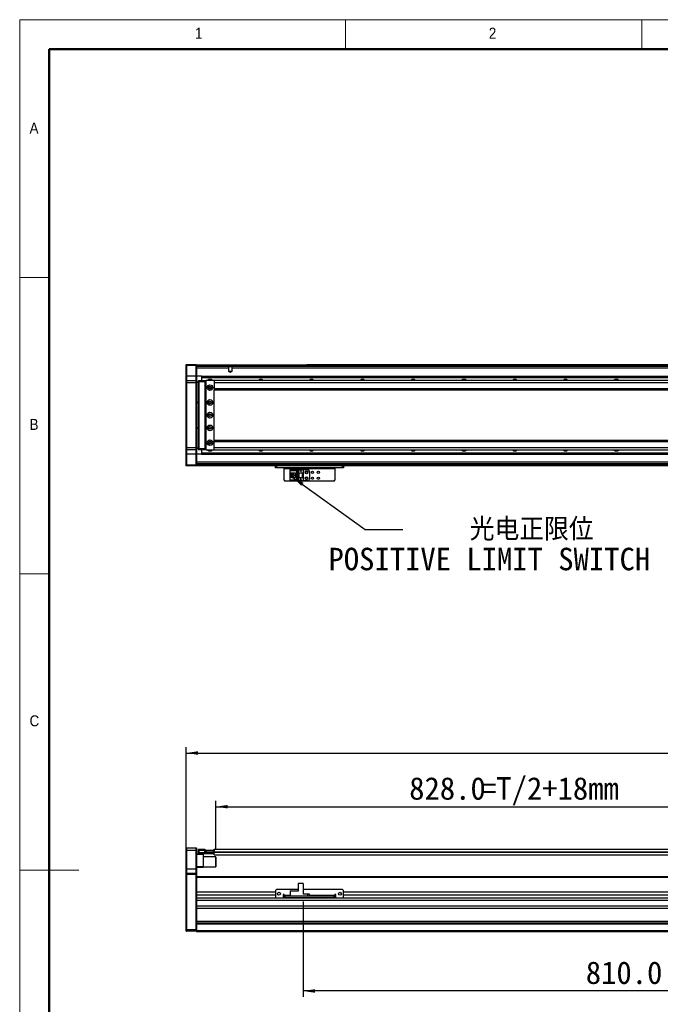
# Model space of a CAD drawing. Header units: millimetres. Extents: x 35 to 2905, y 35 to 2044.
# Tile 2 of 6: x 35 to 792, y 881 to 2044. Entities that reach past the tile are written whole.
import ezdxf

# ---------------------------------------------------------------- set-up
doc = ezdxf.new("R2010")
doc.units = ezdxf.units.MM
doc.header["$LTSCALE"] = 7
doc.layers.add('DIMNS', color=7, linetype='Continuous')
doc.styles.add('SLDTEXTSTYLE1', font='Gothic.ttf', dxfattribs={"width": 0.913})
doc.styles.add('SLDTEXTSTYLE8', font='txt')
doc.styles.add('SLDTEXTSTYLE9', font='txt', dxfattribs={"bigfont": 'bigfont'})
doc.dimstyles.new('SLDDIMSTYLE0', dxfattribs={"dimtxt": 26.6, "dimasz": 14, "dimexe": 0, "dimexo": 0.0625, "dimgap": 6.65, "dimtad": 2, "dimdec": 1, "dimrnd": 1e-09, "dimzin": 4, "dimdsep": 46, "dimtxsty": 'SLDTEXTSTYLE8', "dimsah": 1, "dimcen": 0.09, "dimadec": 0, "dimazin": 1, "dimtfac": 1, "dimtdec": 1, "dimtofl": 0, "dimtmove": 0, "dimatfit": 3, "dimfxl": 0, "dimfrac": 2, "dimtolj": 1, "dimtzin": 12, "dimarcsym": 0})
doc.dimstyles.new('SLDDIMSTYLE3', dxfattribs={"dimtxt": 0.18, "dimasz": 14, "dimexe": 0, "dimexo": 0.0625, "dimgap": 0, "dimtad": 0, "dimtih": 1, "dimtoh": 1, "dimdec": 0, "dimrnd": 1e-09, "dimzin": 0, "dimdsep": 46, "dimtxsty": 'Standard', "dimsah": 1, "dimcen": 0.09, "dimadec": 0, "dimazin": 0, "dimtfac": 14, "dimtdec": 0, "dimtofl": 0, "dimtmove": 0, "dimatfit": 3, "dimfxl": 0, "dimfrac": 2, "dimtolj": 1, "dimtzin": 0, "dimarcsym": 0})

# ---------------------------------------------------------------- blocks, each defined once
blk = doc.blocks.new('_D')
at = {"layer": 'DIMNS'}
for p, q in [((231.8, 1043.4), (231.8, 1185)), ((231.8, 1178), (2147.8, 1178)), ((2147.8, 1043.4), (2147.8, 1185))]:
    blk.add_line(p, q, dxfattribs=at)
for points in [[(231.8, 1178), (245.8, 1175.9), (245.8, 1180.1)], [(2147.8, 1178), (2133.8, 1180.1), (2133.8, 1175.9)]]:
    blk.add_solid(points, dxfattribs=at)
at = {"layer": 'DIMNS', "insert": (1144.1, 1212.9), "char_height": 26.6, "attachment_point": 1, "style": 'SLDTEXTSTYLE8'}
blk.add_mtext('1916.0', dxfattribs=at)
blk = doc.blocks.new('_D_1')
at = {"layer": 'DIMNS'}
for p, q in [((266.8, 1064.1), (266.8, 1121.6)), ((1094.8, 1070.9), (1094.8, 1121.6)), ((266.8, 1114.6), (1094.8, 1114.6))]:
    blk.add_line(p, q, dxfattribs=at)
for points in [[(266.8, 1114.6), (280.8, 1112.5), (280.8, 1116.7)], [(1094.8, 1114.6), (1080.8, 1116.7), (1080.8, 1112.5)]]:
    blk.add_solid(points, dxfattribs=at)
at = {"layer": 'DIMNS', "char_height": 26.6, "attachment_point": 1, "style": 'SLDTEXTSTYLE8'}
for s, insert in [('=T/2+18mm', (579.9, 1149.5)), ('828.0', (495.1, 1149.5))]:
    blk.add_mtext(s, dxfattribs=dict(at, insert=insert))
blk = doc.blocks.new('_D_4')
at = {"layer": 'DIMNS'}
for p, q in [((369.8, 1002.5), (369.8, 890)), ((1179.8, 1009.6), (1179.8, 890)), ((1179.8, 897), (369.8, 897))]:
    blk.add_line(p, q, dxfattribs=at)
for points in [[(369.8, 897), (383.8, 894.9), (383.8, 899.1)], [(1179.8, 897), (1165.8, 899.1), (1165.8, 894.9)]]:
    blk.add_solid(points, dxfattribs=at)
at = {"layer": 'DIMNS', "insert": (703.7, 931.9), "char_height": 26.6, "attachment_point": 1, "style": 'SLDTEXTSTYLE8'}
blk.add_mtext('810.0', dxfattribs=at)
blk = doc.blocks.new('SW_NOTE_5')
at = {"layer": 'DIMNS', "color": 0, "char_height": 26.6, "attachment_point": 2}
for s, insert, style in [('    光电正限位', (104.9, 13.6), 'SLDTEXTSTYLE9'), ('POSITIVE LIMIT SWITCH', (102.3, -21.5), 'SLDTEXTSTYLE8')]:
    blk.add_mtext(s, dxfattribs=dict(at, insert=insert, style=style))

msp = doc.modelspace()

# ---------------------------------------------------------------- linework, layer by layer
at = {"color": 7, "linetype": 'Continuous', "lineweight": 18}
for p, q in [((2905, 2044), (35, 2044)), ((35, 2044), (35, 35)), ((420, 2009), (420, 2044)), ((770, 2044), (770, 2009)), ((70, 2009), (2870, 2009)), ((70, 2009), (70, 70)), ((70, 1739.5), (35, 1739.5)), ((35, 1389.5), (70, 1389.5)), ((35, 1039.5), (105, 1039.5))]:
    msp.add_line(p, q, dxfattribs=at)
at = {"color": 7, "linetype": 'Continuous', "lineweight": 50}
for p, q in [((2870, 2009), (70, 2009)), ((70, 2009), (70, 70))]:
    msp.add_line(p, q, dxfattribs=at)
at = {"color": 7, "linetype": 'Continuous', "lineweight": 25}
for p, q in [((231.8, 1636.68), (232.1, 1636.98)), ((231.8, 1635.48), (231.8, 1636.68)), ((231.8, 1635.48), (232.1, 1635.48)), ((231.8, 1622.98), (231.8, 1635.48)), ((232.1, 1636.98), (232.1, 1635.48)), ((232.1, 1636.98), (243.5, 1636.98)), ((232.1, 1635.48), (232.1, 1622.98)), ((243.5, 1635.48), (232.1, 1635.48)), ((243.5, 1635.48), (243.5, 1636.98)), ((243.5, 1636.98), (243.8, 1636.68)), ((243.5, 1622.98), (243.5, 1635.48)), ((243.5, 1635.48), (243.8, 1635.48)), ((243.8, 1636.68), (243.8, 1635.48)), ((243.8, 1636.48), (1121.8, 1636.48)), ((243.8, 1635.48), (243.8, 1622.98)), ((1121.8, 1634.49), (243.8, 1634.49)), ((282.16, 1632.49), (243.8, 1632.49)), ((282.16, 1628.38), (282.16, 1632.49)), ((285.44, 1628.38), (282.16, 1628.38)), ((285.44, 1632.49), (285.44, 1628.38)), ((374.3, 1636.78), (1121.8, 1636.78)), ((374.3, 1636.78), (374.3, 1636.58)), ((374.3, 1636.58), (1121.8, 1636.58)), ((374.3, 1636.48), (374.3, 1636.58)), ((231.8, 1622.98), (232.1, 1622.98)), ((231.8, 1617.68), (231.8, 1622.98)), ((232.1, 1617.98), (231.8, 1617.68)), ((231.8, 1614.98), (231.8, 1617.68)), ((232.1, 1622.98), (232.1, 1617.98)), ((243.5, 1622.98), (232.1, 1622.98)), ((232.1, 1617.98), (232.1, 1614.98)), ((232.1, 1617.98), (243.5, 1617.98)), ((243.5, 1617.98), (243.5, 1622.98)), ((243.5, 1622.98), (243.8, 1622.98)), ((243.5, 1614.98), (243.5, 1617.98)), ((243.5, 1617.98), (243.8, 1617.68)), ((249.8, 1622.99), (243.8, 1622.99)), ((243.8, 1622.98), (243.8, 1617.68)), ((243.8, 1617.68), (243.8, 1614.98)), ((243.8, 1616.48), (246.3, 1616.48)), ((246.3, 1617.68), (246.6, 1617.98)), ((246.3, 1616.48), (246.3, 1617.68)), ((246.3, 1537.48), (246.3, 1616.48)), ((246.3, 1616.48), (246.6, 1616.48)), ((246.6, 1617.98), (246.6, 1616.48)), ((246.6, 1617.98), (253.8, 1617.98)), ((246.6, 1616.48), (246.6, 1537.48)), ((253.8, 1616.48), (246.6, 1616.48)), ((249.8, 1622.99), (1094.8, 1622.99)), ((249.8, 1622.99), (249.8, 1622.7)), ((249.8, 1622.7), (1094.8, 1622.7)), ((249.8, 1622.7), (249.8, 1621.8)), ((249.8, 1621.8), (1094.8, 1621.8)), ((249.8, 1621.8), (249.8, 1621.5)), ((249.8, 1621.5), (1094.8, 1621.5)), ((249.8, 1621.5), (249.8, 1617.98)), ((253.8, 1617.98), (253.8, 1616.48)), ((253.8, 1617.98), (255.3, 1617.98)), ((255, 1617.68), (253.8, 1617.68)), ((253.8, 1616.48), (253.8, 1537.48)), ((255.3, 1617.98), (254.8, 1617.48)), ((254.8, 1617.48), (254.8, 1536.48)), ((264.3, 1617.98), (255.3, 1617.98)), ((264.8, 1617.48), (264.3, 1617.98)), ((2115.3, 1617.98), (264.8, 1617.98)), ((264.8, 1617.98), (264.8, 1617.48)), ((264.8, 1617.35), (264.8, 1617.48)), ((264.8, 1617.35), (264.8, 1614.98)), ((231.8, 1538.98), (231.8, 1614.98)), ((232.1, 1614.98), (231.8, 1614.98)), ((232.1, 1614.98), (232.1, 1538.98)), ((243.5, 1614.98), (232.1, 1614.98)), ((243.5, 1538.98), (243.5, 1614.98)), ((243.5, 1614.98), (243.8, 1614.98)), ((246.3, 1615.48), (243.8, 1615.48)), ((243.8, 1614.98), (243.8, 1538.98)), ((254.8, 1615.98), (254.3, 1615.98)), ((254.3, 1615.98), (254.3, 1537.98)), ((260.95, 1609.98), (258.66, 1609.98)), ((2115.8, 1614.98), (264.8, 1614.98)), ((264.8, 1614.98), (264.8, 1607.98)), ((2115.8, 1607.98), (264.8, 1607.98)), ((264.8, 1607.98), (264.8, 1606.98)), ((264.8, 1606.98), (2115.8, 1606.98)), ((264.8, 1546.98), (264.8, 1606.98)), ((243.8, 1592.48), (246.3, 1592.48)), ((246.3, 1591.48), (243.8, 1591.48)), ((243.8, 1562.48), (246.3, 1562.48)), ((246.3, 1561.48), (243.8, 1561.48)), ((2115.8, 1546.98), (264.8, 1546.98)), ((264.8, 1545.98), (264.8, 1546.98)), ((231.8, 1536.28), (231.8, 1538.98)), ((232.1, 1538.98), (231.8, 1538.98)), ((232.1, 1535.98), (231.8, 1536.28)), ((231.8, 1530.98), (231.8, 1536.28)), ((232.1, 1538.98), (232.1, 1535.98)), ((232.1, 1538.98), (243.5, 1538.98)), ((243.5, 1535.98), (232.1, 1535.98)), ((232.1, 1535.98), (232.1, 1530.98)), ((243.5, 1535.98), (243.5, 1538.98)), ((243.5, 1538.98), (243.8, 1538.98)), ((243.5, 1535.98), (243.8, 1536.28)), ((243.5, 1530.98), (243.5, 1535.98)), ((243.8, 1538.98), (243.8, 1536.28)), ((243.8, 1538.48), (246.3, 1538.48)), ((246.3, 1537.48), (243.8, 1537.48)), ((243.8, 1536.28), (243.8, 1530.98)), ((246.3, 1536.28), (246.3, 1537.48)), ((246.3, 1537.48), (246.6, 1537.48)), ((246.3, 1536.28), (246.6, 1535.98)), ((246.6, 1537.48), (246.6, 1535.98)), ((246.6, 1537.48), (253.8, 1537.48)), ((253.8, 1535.98), (246.6, 1535.98)), ((249.8, 1535.98), (249.8, 1532.46)), ((253.8, 1537.48), (253.8, 1535.98)), ((253.8, 1536.28), (255, 1536.28)), ((255.3, 1535.98), (253.8, 1535.98)), ((254.3, 1537.98), (254.8, 1537.98)), ((254.8, 1536.48), (255.3, 1535.98)), ((255.3, 1535.98), (264.3, 1535.98)), ((258.66, 1543.98), (260.95, 1543.98)), ((264.3, 1535.98), (264.8, 1536.48)), ((264.8, 1545.98), (2115.8, 1545.98)), ((264.8, 1538.98), (264.8, 1545.98)), ((264.8, 1538.98), (2115.8, 1538.98)), ((264.8, 1536.62), (264.8, 1538.98)), ((264.8, 1536.48), (264.8, 1536.62)), ((264.8, 1535.98), (264.8, 1536.48)), ((264.8, 1535.98), (2115.3, 1535.98)), ((232.1, 1530.98), (231.8, 1530.98)), ((231.8, 1518.48), (231.8, 1530.98)), ((243.5, 1530.98), (232.1, 1530.98)), ((232.1, 1530.98), (232.1, 1518.48)), ((243.8, 1530.98), (243.5, 1530.98)), ((243.5, 1518.48), (243.5, 1530.98)), ((243.8, 1530.98), (243.8, 1518.48)), ((249.8, 1530.98), (243.8, 1530.98)), ((249.8, 1532.46), (1094.8, 1532.46)), ((249.8, 1532.46), (249.8, 1532.17)), ((249.8, 1532.17), (1094.8, 1532.17)), ((249.8, 1532.17), (249.8, 1531.27)), ((249.8, 1531.27), (1094.8, 1531.27)), ((249.8, 1531.27), (249.8, 1530.98)), ((249.8, 1530.98), (1094.8, 1530.98)), ((232.1, 1518.48), (231.8, 1518.48)), ((231.8, 1517.28), (231.8, 1518.48)), ((232.1, 1516.98), (231.8, 1517.28)), ((232.1, 1518.48), (232.1, 1516.98)), ((232.1, 1518.48), (243.5, 1518.48)), ((243.5, 1516.98), (232.1, 1516.98)), ((243.5, 1516.98), (243.5, 1518.48)), ((243.8, 1518.48), (243.5, 1518.48)), ((243.8, 1517.28), (243.5, 1516.98)), ((1179.8, 1519.48), (243.8, 1519.48)), ((243.8, 1518.48), (243.8, 1517.28)), ((243.8, 1517.28), (243.8, 1516.98)), ((1179.8, 1516.98), (243.8, 1516.98)), ((337.3, 1514.98), (337.3, 1516.98)), ((338.3, 1514.98), (337.3, 1514.98)), ((338.3, 1516.98), (338.3, 1514.98)), ((416.3, 1514.98), (338.3, 1514.98)), ((347.3, 1514.98), (347.3, 1513.98)), ((347.3, 1513.98), (407.3, 1513.98)), ((347.3, 1500.18), (347.3, 1513.98)), ((354.6, 1511.88), (354.6, 1512.68)), ((354.6, 1512.68), (363.8, 1512.68)), ((362.9, 1511.88), (354.6, 1511.88)), ((354.6, 1511.88), (354.6, 1511.38)), ((362.4, 1511.38), (362.9, 1511.88)), ((362.9, 1500.08), (362.9, 1511.88)), ((363.8, 1512.68), (369.8, 1512.68)), ((363.8, 1512.68), (363.8, 1508.98)), ((366.4, 1511.58), (367.2, 1511.58)), ((366.4, 1511.18), (366.4, 1511.58)), ((367.2, 1511.58), (367.2, 1511.18)), ((369.8, 1512.68), (369.8, 1508.98)), ((369.8, 1512.68), (375.3, 1512.68)), ((407.3, 1513.98), (407.3, 1514.98)), ((407.3, 1513.98), (407.3, 1500.18)), ((416.3, 1514.98), (416.3, 1516.98)), ((417.3, 1514.98), (416.3, 1514.98)), ((417.3, 1516.98), (417.3, 1514.98)), ((347.3, 1500.18), (348.3, 1499.18)), ((362.4, 1511.38), (354.6, 1511.38)), ((354.6, 1508.78), (354.6, 1511.38)), ((354.6, 1508.78), (360.8, 1508.78)), ((354.6, 1503.18), (354.6, 1508.78)), ((360.8, 1503.18), (354.6, 1503.18)), ((354.6, 1500.58), (354.6, 1503.18)), ((354.6, 1500.58), (362.4, 1500.58)), ((354.6, 1500.58), (354.6, 1500.08)), ((354.6, 1500.08), (362.9, 1500.08)), ((354.6, 1499.28), (354.6, 1500.08)), ((355.9, 1503.18), (355.9, 1508.78)), ((356.4, 1508.43), (356.4, 1508.78)), ((360.8, 1508.43), (356.4, 1508.43)), ((356.4, 1503.53), (356.4, 1508.43)), ((356.4, 1503.18), (356.4, 1503.53)), ((356.4, 1503.53), (360.8, 1503.53)), ((357.36, 1506.78), (357.36, 1505.18)), ((359.2, 1506.78), (357.36, 1506.78)), ((357.36, 1505.18), (359.2, 1505.18)), ((359.2, 1506.78), (359.2, 1505.18)), ((360.8, 1508.78), (360.8, 1503.18)), ((362.4, 1500.58), (362.4, 1511.38)), ((362.9, 1500.08), (362.4, 1500.58)), ((363.8, 1508.98), (369.8, 1508.98)), ((363.8, 1508.98), (363.8, 1502.98)), ((369.8, 1502.98), (363.8, 1502.98)), ((363.8, 1502.98), (363.8, 1499.28)), ((364.3, 1508.98), (364.3, 1502.98)), ((364.6, 1508.98), (364.6, 1502.98)), ((366.2, 1511.18), (366.4, 1511.18)), ((366.8, 1509.98), (366.2, 1511.18)), ((366.2, 1501.58), (366.4, 1501.58)), ((366.8, 1500.38), (366.2, 1501.58)), ((366.4, 1501.98), (367.2, 1501.98)), ((366.4, 1501.58), (366.4, 1501.98)), ((367.4, 1511.18), (366.8, 1509.98)), ((367.4, 1501.58), (366.8, 1500.38)), ((367.2, 1511.18), (367.4, 1511.18)), ((367.2, 1501.98), (367.2, 1501.58)), ((367.2, 1501.58), (367.4, 1501.58)), ((369, 1502.98), (369, 1508.98)), ((369.3, 1502.98), (369.3, 1508.98)), ((369.8, 1508.98), (369.8, 1502.98)), ((369.8, 1502.98), (369.8, 1499.28)), ((377.3, 1510.68), (377.3, 1501.28)), ((406.3, 1499.18), (407.3, 1500.18)), ((406.3, 1499.18), (348.3, 1499.18)), ((363.8, 1499.28), (354.6, 1499.28)), ((369.8, 1499.28), (363.8, 1499.28)), ((375.3, 1499.28), (369.8, 1499.28)), ((232.1, 1065.99), (231.8, 1065.69)), ((231.8, 1062.99), (231.8, 1065.69)), ((232.1, 1062.99), (231.8, 1062.99)), ((231.8, 1040.99), (231.8, 1062.99)), ((232.1, 1065.99), (232.1, 1062.99)), ((232.1, 1065.99), (243.5, 1065.99)), ((232.1, 1062.99), (232.1, 1040.99)), ((243.5, 1062.99), (232.1, 1062.99)), ((243.5, 1062.99), (243.5, 1065.99)), ((243.5, 1065.99), (243.8, 1065.69)), ((243.5, 1040.99), (243.5, 1062.99)), ((243.5, 1062.99), (243.8, 1062.99)), ((243.8, 1065.69), (243.8, 1062.99)), ((243.8, 1062.99), (243.8, 1040.99)), ((243.8, 1058.99), (246.6, 1058.99)), ((246.3, 1064.19), (246.6, 1064.49)), ((246.3, 1062.99), (246.3, 1064.19)), ((246.3, 1060.49), (246.3, 1062.99)), ((246.3, 1062.99), (246.6, 1062.99)), ((246.3, 1059.29), (246.3, 1060.49)), ((246.6, 1060.49), (246.3, 1060.49)), ((246.6, 1058.99), (246.3, 1059.29)), ((246.6, 1064.49), (246.6, 1062.99)), ((246.6, 1064.49), (253.8, 1064.49)), ((246.6, 1062.99), (246.6, 1060.49)), ((253.8, 1062.99), (246.6, 1062.99)), ((246.6, 1060.49), (246.6, 1058.99)), ((246.6, 1060.49), (264, 1060.49)), ((264, 1058.99), (246.6, 1058.99)), ((251.8, 1058.99), (251.8, 1057.99)), ((253.8, 1064.49), (253.8, 1062.99)), ((253.8, 1060.69), (253.8, 1062.99)), ((253.8, 1060.99), (264, 1060.99)), ((264, 1060.69), (253.8, 1060.69)), ((254.3, 1060.99), (254.3, 1061.19)), ((254.3, 1061.19), (254.8, 1061.19)), ((254.8, 1061.19), (254.8, 1063.19)), ((254.8, 1063.19), (255.3, 1063.19)), ((255.3, 1061.19), (254.8, 1061.19)), ((255.3, 1063.19), (255.3, 1061.19)), ((255.3, 1063.19), (264.3, 1063.19)), ((255.3, 1061.19), (264.3, 1061.19)), ((264, 1060.99), (264, 1060.69)), ((264, 1060.99), (264.3, 1060.69)), ((264, 1060.99), (264.8, 1060.99)), ((264, 1060.49), (264, 1060.69)), ((264, 1060.69), (264.3, 1060.69)), ((264, 1058.99), (264, 1060.49)), ((264, 1060.49), (264.3, 1060.49)), ((264, 1058.99), (264.3, 1059.29)), ((264.3, 1061.19), (264.3, 1063.19)), ((264.3, 1063.19), (264.8, 1063.19)), ((264.8, 1061.19), (264.3, 1061.19)), ((264.3, 1060.69), (264.3, 1060.49)), ((264.3, 1060.49), (264.3, 1059.29)), ((264.8, 1064.34), (2115.8, 1064.34)), ((264.8, 1063.19), (264.8, 1064.34)), ((264.8, 1063.19), (264.8, 1063)), ((264.8, 1061.34), (264.8, 1063)), ((264.8, 1060.84), (264.8, 1061.34)), ((264.8, 1057.84), (264.8, 1060.84)), ((251.8, 1057.99), (243.8, 1057.99)), ((251.8, 1057.99), (251.8, 1043.99)), ((266.5, 1055.49), (251.8, 1055.49)), ((264.8, 1057.84), (1094.8, 1057.84)), ((266.8, 1055.19), (266.5, 1055.49)), ((266.5, 1043.89), (266.5, 1055.49)), ((266.8, 1055.19), (266.8, 1044.17)), ((232.1, 1040.99), (231.8, 1040.99)), ((231.8, 1035.69), (231.8, 1040.99)), ((232.1, 1035.99), (231.8, 1035.69)), ((231.8, 1034.49), (231.8, 1035.69)), ((232.1, 1040.99), (232.1, 1035.99)), ((243.5, 1040.99), (232.1, 1040.99)), ((232.1, 1035.99), (232.1, 1034.49)), ((232.1, 1035.99), (243.5, 1035.99)), ((243.5, 1035.99), (243.5, 1040.99)), ((243.8, 1040.99), (243.5, 1040.99)), ((243.5, 1034.49), (243.5, 1035.99)), ((243.8, 1035.69), (243.5, 1035.99)), ((243.8, 1043.99), (251.8, 1043.99)), ((251.8, 1042.99), (243.8, 1042.99)), ((243.8, 1040.99), (243.8, 1035.69)), ((243.8, 1035.69), (243.8, 1034.49)), ((251.8, 1043.99), (251.8, 1042.99)), ((251.8, 1043.49), (266.5, 1043.49)), ((266.5, 1043.49), (266.5, 1043.89)), ((266.5, 1043.49), (266.8, 1043.79)), ((266.8, 1044.17), (266.8, 1043.79)), ((231.8, 969.62), (231.8, 1034.49)), ((232.1, 1034.49), (231.8, 1034.49)), ((232.1, 1034.49), (232.1, 969.49)), ((243.5, 1034.49), (232.1, 1034.49)), ((243.5, 969.49), (243.5, 1034.49)), ((243.8, 1034.49), (243.5, 1034.49)), ((243.8, 1034.49), (243.8, 1031.71)), ((1179.8, 1031.99), (243.8, 1031.99)), ((243.8, 1031.71), (243.8, 1030.99)), ((243.8, 1030.99), (243.8, 1013.54)), ((363.8, 1023.74), (363.8, 1014.84)), ((369.8, 1023.74), (363.8, 1023.74)), ((369.8, 1023.74), (369.8, 1011.34)), ((243.8, 1013.54), (243.8, 1010.14)), ((337.3, 1013.54), (243.8, 1013.54)), ((338.3, 1016.84), (337.3, 1015.84)), ((337.3, 1015.84), (337.3, 1007.84)), ((363.8, 1016.84), (338.3, 1016.84)), ((354.6, 1015.34), (362.4, 1015.34)), ((354.6, 1015.34), (354.6, 1014.84)), ((354.6, 1014.84), (354.6, 1008.84)), ((363.8, 1014.84), (354.6, 1014.84)), ((362.9, 1014.84), (362.4, 1015.34)), ((416.3, 1016.84), (369.8, 1016.84)), ((417.3, 1015.84), (416.3, 1016.84)), ((417.3, 1007.84), (417.3, 1015.84)), ((1962.3, 1013.54), (417.3, 1013.54)), ((337.3, 1010.14), (243.8, 1010.14)), ((243.8, 1010.14), (243.8, 1006.62)), ((2135.8, 1006.62), (243.8, 1006.62)), ((243.8, 1006.62), (243.8, 1005.31)), ((243.8, 1005.31), (243.8, 969.62)), ((2135.8, 1004.02), (243.8, 1004.02)), ((337.3, 1007.84), (338.3, 1006.84)), ((338.3, 1006.84), (346.3, 1006.84)), ((347.3, 1010.84), (346.3, 1010.84)), ((346.3, 1010.84), (346.3, 1006.84)), ((347.3, 1010.14), (346.3, 1010.14)), ((347.3, 1009.84), (347.3, 1010.84)), ((347.3, 1009.84), (347.3, 1008.84)), ((347.3, 1006.84), (347.3, 1008.84)), ((347.3, 1008.84), (348.3, 1008.84)), ((348.3, 1006.84), (347.3, 1006.84)), ((348.3, 1008.84), (348.3, 1006.84)), ((406.3, 1008.84), (348.3, 1008.84)), ((406.3, 1006.84), (348.3, 1006.84)), ((375.3, 1011.34), (369.8, 1011.34)), ((375.3, 1008.84), (375.3, 1011.34)), ((377.3, 1011.34), (375.3, 1011.34)), ((377.3, 1008.84), (377.3, 1011.34)), ((406.3, 1006.84), (406.3, 1008.84)), ((406.3, 1008.84), (407.3, 1008.84)), ((407.3, 1006.84), (406.3, 1006.84)), ((408.3, 1010.84), (407.3, 1010.84)), ((407.3, 1010.84), (407.3, 1009.84)), ((408.3, 1010.14), (407.3, 1010.14)), ((407.3, 1008.84), (407.3, 1009.84)), ((407.3, 1008.84), (407.3, 1006.84)), ((408.3, 1006.84), (408.3, 1010.84)), ((408.3, 1006.84), (416.3, 1006.84)), ((416.3, 1006.84), (417.3, 1007.84)), ((1962.3, 1010.14), (417.3, 1010.14)), ((2135.8, 997.09), (243.8, 997.09)), ((2135.8, 994.5), (243.8, 994.5)), ((2135.8, 978.99), (243.8, 978.99)), ((2135.8, 976.99), (243.8, 976.99)), ((231.8, 967.79), (231.8, 969.62)), ((231.8, 969.62), (232.1, 969.49)), ((231.8, 967.79), (232.1, 967.49)), ((232.1, 969.49), (232.1, 967.49)), ((232.1, 969.49), (243.5, 969.49)), ((243.5, 967.49), (232.1, 967.49)), ((243.8, 969.62), (243.5, 969.49)), ((243.5, 967.49), (243.5, 969.49)), ((243.8, 967.79), (243.5, 967.49)), ((2135.8, 975.99), (243.8, 975.99)), ((243.8, 969.62), (243.8, 969.42)), ((243.8, 969.42), (243.8, 967.99)), ((2135.8, 967.99), (243.8, 967.99)), ((243.8, 967.99), (243.8, 966.99)), ((2135.8, 966.99), (243.8, 966.99))]:
    msp.add_line(p, q, dxfattribs=at)
at = {"color": 8, "linetype": 'Continuous', "lineweight": 25}
for p, q in [((1121.8, 1635.98), (243.8, 1635.98)), ((1094.8, 1632.49), (285.44, 1632.49)), ((1094.8, 1521.48), (243.8, 1521.48)), ((1179.8, 1517.98), (243.8, 1517.98)), ((264.8, 1061.34), (1094.8, 1061.34)), ((264.8, 1060.84), (1094.8, 1060.84)), ((1179.8, 1030.99), (243.8, 1030.99)), ((354.6, 1009.84), (347.3, 1009.84)), ((407.3, 1009.84), (377.3, 1009.84))]:
    msp.add_line(p, q, dxfattribs=at)
at = {"color": 7, "linetype": 'Continuous', "lineweight": 25}
for centre, radius in [((259.8, 1609.48), 3.36), ((259.8, 1609.48), 1.7), ((259.8, 1609.48), 1.25), ((259.8, 1591.98), 3.36), ((259.8, 1591.98), 1.7), ((259.8, 1591.98), 1.25), ((259.8, 1576.98), 3.36), ((259.8, 1576.98), 1.7), ((259.8, 1576.98), 1.25), ((259.8, 1561.98), 3.36), ((259.8, 1561.98), 1.7), ((259.8, 1561.98), 1.25), ((259.8, 1544.48), 3.36), ((259.8, 1544.48), 1.7), ((259.8, 1544.48), 1.25), ((373.8, 1509.48), 1.75), ((373.8, 1502.48), 1.75), ((373.8, 1509.48), 1.25), ((373.8, 1502.48), 1.25), ((380.8, 1509.48), 1.25), ((380.8, 1502.48), 1.25), ((387.8, 1509.48), 1.25), ((387.8, 1502.48), 1.25), ((341.3, 1011.84), 1.7), ((413.3, 1011.84), 1.7)]:
    msp.add_circle(centre, radius, dxfattribs=at)
for centre, radius, start, end in [((259.8, 1615.49), 3.75, 41.71073, 138.28927), ((319.8, 1615.49), 3.75, 41.71072, 138.28928), ((379.8, 1615.49), 3.75, 41.71072, 138.28928), ((439.8, 1615.49), 3.75, 41.71072, 138.28928), ((499.8, 1615.49), 3.75, 41.71072, 138.28928), ((559.8, 1615.49), 3.75, 41.71072, 138.28928), ((619.8, 1615.49), 3.75, 41.71072, 138.28928), ((679.8, 1615.49), 3.75, 41.71072, 138.28928), ((739.8, 1615.49), 3.75, 41.71072, 138.28928), ((259.8, 1538.48), 3.75, 221.71073, 318.28927), ((319.8, 1538.48), 3.75, 221.71072, 318.28928), ((379.8, 1538.48), 3.75, 221.71072, 318.28928), ((439.8, 1538.48), 3.75, 221.71072, 318.28928), ((499.8, 1538.48), 3.75, 221.71072, 318.28928), ((559.8, 1538.48), 3.75, 221.71072, 318.28928), ((619.8, 1538.48), 3.75, 221.71072, 318.28928), ((679.8, 1538.48), 3.75, 221.71072, 318.28928), ((739.8, 1538.48), 3.75, 221.71072, 318.28928), ((375.3, 1510.68), 2, 0, 90), ((375.3, 1501.28), 2, 270, 0)]:
    msp.add_arc(centre, radius, start, end, dxfattribs=at)
for points, knots in [([(282.16, 1632.49), (282.16, 1632.71), (282.15, 1633.16), (282.15, 1633.72), (282.24, 1634.12), (282.46, 1634.34), (282.81, 1634.45), (283.25, 1634.48), (283.77, 1634.49), (284.32, 1634.48), (284.81, 1634.45), (285.17, 1634.32), (285.37, 1634.09), (285.45, 1633.74), (285.46, 1633.27), (285.44, 1632.83), (285.44, 1632.56), (285.44, 1632.49)], [0, 0, 0, 0, 0.08602491, 0.17210998, 0.23889355, 0.30598963, 0.36607599, 0.42789631, 0.49544747, 0.56597802, 0.63667994, 0.70463445, 0.76621019, 0.82643658, 0.8944772, 0.97482751, 1, 1, 1, 1]), ([(285.44, 1628.38), (285.1, 1628.19), (284.6, 1627.9), (284.07, 1627.56), (283.8, 1627.5), (283.63, 1627.54), (283.4, 1627.66), (282.99, 1627.9), (282.56, 1628.15), (282.25, 1628.33), (282.16, 1628.38)], [0, 0, 0, 0, 0.3195684, 0.4642538, 0.5013586, 0.5381706, 0.598679, 0.7095087, 0.9212198, 1, 1, 1, 1])]:
    msp.add_open_spline(points, degree=3, knots=knots, dxfattribs=at)

# ---------------------------------------------------------------- block references
at = {"layer": 'DIMNS'}
msp.add_blockref('SW_NOTE_5', (487.46, 1441.89), dxfattribs=at)

# ---------------------------------------------------------------- texts
at = {"color": 7, "linetype": 'Continuous', "lineweight": 0, "char_height": 12.96, "attachment_point": 1, "style": 'SLDTEXTSTYLE1'}
for s, insert in [('1', (242.08, 2034.52)), ('2', (589.17, 2034.52)), ('A', (46.67, 1922.52)), ('B', (46.67, 1572.52)), ('C', (46.67, 1222.52))]:
    msp.add_mtext(s, dxfattribs=dict(at, insert=insert))

# ---------------------------------------------------------------- dimensions: what is measured, and where the dimension line sits
at = {"layer": 'DIMNS'}
for base, p1, p2, picture, middle in [((2147.8, 1177.99), (231.8, 1034.49), (2147.8, 1034.49), '_D', (1196.12, 1177.99)), ((369.8, 896.99), (1179.8, 1018.49), (369.8, 1011.34), '_D_4', (746.12, 896.99))]:
    dim = msp.add_linear_dim(base=base, p1=p1, p2=p2, dimstyle='SLDDIMSTYLE0', dxfattribs=at)
    dim.commit()
    dim.dimension.update_dxf_attribs({"geometry": picture, "text_midpoint": middle, "dimtype": 160})
dim = msp.add_linear_dim(base=(1094.8, 1114.63), p1=(266.8, 1055.19), p2=(1094.8, 1061.99), text='<>=T/2+18mm', dimstyle='SLDDIMSTYLE0', dxfattribs=at)
dim.commit()
dim.dimension.update_dxf_attribs({"geometry": '_D_1', "text_midpoint": (637.69, 1114.63), "dimtype": 160})

# ---------------------------------------------------------------- leaders
msp.add_leader([(357.66, 1503.53), (443.01, 1441.89), (487.46, 1441.89)], dimstyle='SLDDIMSTYLE3', dxfattribs=at)

doc.saveas('drawing.dxf')
